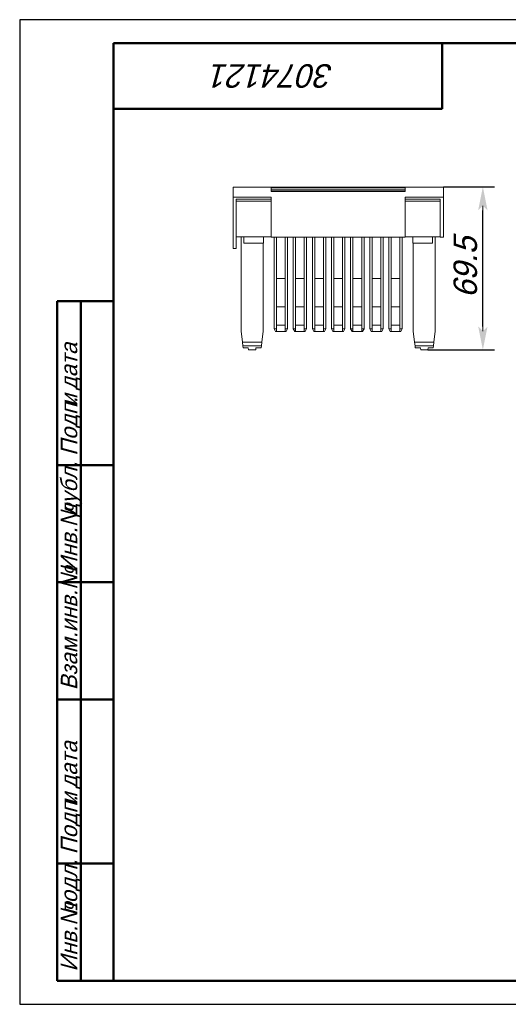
# Model space of a CAD drawing. Header units: millimetres. Extents: x 0 to 297, y 0 to 210.
# Tile 1 of 2: x 0 to 104, y 0 to 210. Entities that reach past the tile are written whole.
import ezdxf

# ---------------------------------------------------------------- set-up
doc = ezdxf.new("R2010")
doc.units = ezdxf.units.MM
doc.styles.add('TextStyle_1', font='T-FLEX Type A.TTF', dxfattribs={"oblique": 15, "height": 5})
doc.styles.add('TextStyle_2', font='T-FLEX Type A.TTF', dxfattribs={"oblique": 15, "height": 3.5})
doc.styles.add('TextStyle_7', font='T-FLEX Type A.TTF', dxfattribs={"oblique": 15, "height": 5})
doc.dimstyles.new('DIM_ST_1', dxfattribs={"dimtxt": 5, "dimasz": 5, "dimexe": 2.5, "dimexo": 0, "dimtad": 1, "dimlfac": 2, "dimrnd": 0.01, "dimdsep": 46, "dimtxsty": 'TextStyle_1', "dimblk": 'Arrow_3_C7_Status', "dimcen": 0.09, "dimclrd": 7, "dimclre": 7, "dimclrt": 7, "dimazin": 0, "dimtfac": 1, "dimtdec": 0, "dimtmove": 0, "dimatfit": 0, "dimldrblk": 'NONE', "dimfxl": 1, "dimtvp": 1, "dimtolj": 1, "dimarcsym": 0})

# ---------------------------------------------------------------- blocks, each defined once
blk = doc.blocks.new('Arrow_3_C7_Status')
at = {"color": 7, "linetype": 'Continuous', "lineweight": 0}
blk.add_line((-1, 0), (-0.8, 0), dxfattribs=at)
at = {"color": 7}
blk.add_solid([(-1, -0.2), (0, 0), (-0.8, 0), (-1, 0.2)], dxfattribs=at)
blk = doc.blocks.new('*D5')
at = {"color": 7, "lineweight": -2}
for p, q in [((90.26, 174.32), (101.17, 174.32)), ((98.67, 144.57), (98.67, 169.32)), ((86.95, 139.57), (101.17, 139.57))]:
    blk.add_line(p, q, dxfattribs=at)
at = {"layer": 'Defpoints', "color": 0}
for p in [(90.26, 174.32), (98.67, 174.32), (86.95, 139.57)]:
    blk.add_point(p, dxfattribs=at)
at = {"color": 7, "lineweight": -2, "xscale": 5, "yscale": 5, "zscale": 5}
for p, rotation in [((98.67, 174.32), 90.00000000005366), ((98.67, 139.57), 270.0000000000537)]:
    blk.add_blockref('Arrow_3_C7_Status', p, dxfattribs=dict(at, rotation=rotation))
blk = doc.blocks.new('_None')
blk = doc.blocks.new('_FR1Страница_1')
at = {"color": 7, "linetype": 'Continuous', "lineweight": 25}
for p, q in [((0, 210), (0, 0)), ((297, 210), (0, 210)), ((0, 0), (297, 0))]:
    blk.add_line(p, q, dxfattribs=at)
at = {"color": 7, "linetype": 'Continuous', "lineweight": 50}
for p, q in [((20, 5), (20, 205)), ((20, 205), (292, 205)), ((90, 191), (90, 205)), ((20, 191), (90, 191)), ((8, 5), (8, 150)), ((8, 150), (20, 150)), ((13, 150), (13, 5)), ((8, 115), (20, 115)), ((8, 90), (20, 90)), ((20, 65), (8, 65)), ((8, 30), (20, 30)), ((20, 5), (8, 5)), ((292, 5), (20, 5))]:
    blk.add_line(p, q, dxfattribs=at)
at = {"color": 7, "oblique": 15}
for s, height, rotation, style, p in [('3074121', 5, 180, 'TextStyle_7', (66.91, 200.5)), ('дата', 3.5, 90, 'TextStyle_2', (12.25, 131.01)), ('Подп.', 3.5, 90, 'TextStyle_2', (12.25, 117)), ('и', 3.5, 90, 'TextStyle_2', (12.25, 127.51)), ('дубл.', 3.5, 90, 'TextStyle_2', (12.25, 104.01)), ('Инв.№', 3.5, 90, 'TextStyle_2', (12.25, 92)), ('Взам.инв.№', 3.5, 90, 'TextStyle_2', (12.25, 67)), ('дата', 3.5, 90, 'TextStyle_2', (12.25, 46.01)), ('Подп.', 3.5, 90, 'TextStyle_2', (12.25, 32)), ('и', 3.5, 90, 'TextStyle_2', (12.25, 42.51)), ('подл.', 3.5, 90, 'TextStyle_2', (12.25, 19.01)), ('Инв.№', 3.5, 90, 'TextStyle_2', (12.25, 7))]:
    blk.add_text(s, height=height, rotation=rotation, dxfattribs=dict(at, style=style)).set_placement(p)
blk = doc.blocks.new('Страница_1')
at = {"color": 7, "linetype": 'Continuous', "lineweight": 20}
for p, q in [((45.4387, 172.1791), (45.4387, 174.316)), ((90.2637, 174.316), (45.4387, 174.316)), ((90.2637, 172.1791), (90.2637, 174.316)), ((82.1137, 174.1669), (53.5887, 174.1669)), ((53.5887, 173.3418), (53.5887, 174.1669)), ((82.1137, 173.6839), (53.5887, 173.6839)), ((53.5887, 173.6226), (82.1137, 173.6226)), ((82.1137, 173.3418), (53.5887, 173.3418)), ((82.1137, 173.3418), (82.1137, 174.1669)), ((53.5887, 172.1791), (45.4387, 172.1791)), ((45.4387, 166.1399), (45.4387, 172.1791)), ((46.1387, 171.2008), (46.1387, 171.7265)), ((46.1387, 171.7265), (53.5887, 171.7265)), ((46.1387, 171.3081), (53.5887, 171.3081)), ((46.1387, 170.2555), (46.1387, 171.2008)), ((46.1387, 169.2862), (46.1387, 170.2555)), ((53.5887, 171.4006), (53.5887, 172.1791)), ((53.5887, 170.7106), (53.5887, 171.4006)), ((53.5887, 170.2555), (53.5887, 170.7106)), ((53.5887, 169.2862), (53.5887, 170.2555)), ((90.2637, 172.1791), (82.1137, 172.1791)), ((82.1137, 171.4006), (82.1137, 172.1791)), ((89.5637, 171.7265), (82.1137, 171.7265)), ((82.1137, 170.7106), (82.1137, 171.4006)), ((89.5637, 171.3081), (82.1137, 171.3081)), ((82.1137, 170.2555), (82.1137, 170.7106)), ((82.1137, 169.2862), (82.1137, 170.2555)), ((89.5637, 171.2008), (89.5637, 171.7265)), ((89.5637, 170.2555), (89.5637, 171.2008)), ((89.5637, 169.2862), (89.5637, 170.2555)), ((90.2637, 164.9417), (90.2637, 172.1791)), ((46.1387, 169.2862), (46.1387, 168.9667)), ((46.1387, 168.9667), (46.1387, 168.7668)), ((46.1387, 166.1399), (46.1387, 168.7668)), ((53.5887, 168.9667), (53.5887, 169.2862)), ((53.5887, 168.9667), (53.5887, 167.9223)), ((82.1137, 168.9667), (82.1137, 169.2862)), ((82.1137, 168.9667), (82.1137, 167.9223)), ((89.5637, 169.2862), (89.5637, 168.9667)), ((89.5637, 168.9667), (89.5637, 168.7668)), ((89.5637, 165.1659), (89.5637, 168.7668)), ((45.4387, 166.1399), (45.4387, 162.7499)), ((46.1387, 166.1399), (46.1387, 162.7499)), ((53.5887, 167.9223), (53.5887, 165.3005)), ((82.1137, 167.9223), (82.1137, 165.3005)), ((53.5887, 164.5413), (53.5887, 165.3005)), ((53.5887, 164.5413), (53.5887, 163.6352)), ((82.1137, 164.5413), (82.1137, 165.3005)), ((82.1137, 164.5413), (82.1137, 163.6352)), ((89.5637, 164.5412), (89.5637, 165.1659)), ((89.5637, 164.5412), (89.5637, 163.6352)), ((90.2637, 164.9417), (90.2637, 163.6352)), ((45.4387, 161.8323), (45.4387, 162.7499)), ((45.4387, 161.8323), (45.4387, 161.3038)), ((46.1387, 163.6788), (53.5887, 163.6788)), ((46.1387, 161.8323), (46.1387, 162.7499)), ((46.1387, 161.8323), (46.1387, 161.3038)), ((47.1637, 143.5664), (47.1637, 163.6788)), ((47.7637, 163.6788), (47.7637, 162.6486)), ((47.7637, 162.6486), (47.7637, 162.3262)), ((47.7637, 162.3262), (51.9637, 162.3262)), ((51.8637, 162.3262), (51.8637, 143.5664)), ((51.9637, 163.6788), (51.9637, 162.6486)), ((51.9637, 162.6486), (51.9637, 162.3262)), ((53.5887, 163.6352), (82.1137, 163.6352)), ((54.2012, 144.0356), (54.2012, 163.6352)), ((54.7012, 144.0356), (54.7012, 163.6352)), ((56.5512, 163.6352), (56.5512, 144.0356)), ((57.0512, 163.6352), (57.0512, 144.0356)), ((58.2762, 144.0356), (58.2762, 163.6352)), ((58.7762, 144.0356), (58.7762, 163.6352)), ((60.6262, 163.6352), (60.6262, 144.0356)), ((61.1262, 163.6352), (61.1262, 144.0356)), ((62.3512, 144.0356), (62.3512, 163.6352)), ((62.8512, 144.0356), (62.8512, 163.6352)), ((64.7012, 163.6352), (64.7012, 144.0356)), ((65.2012, 163.6352), (65.2012, 144.0356)), ((66.4262, 144.0356), (66.4262, 163.6352)), ((66.9262, 144.0356), (66.9262, 163.6352)), ((68.7762, 163.6352), (68.7762, 144.0356)), ((69.2762, 163.6352), (69.2762, 144.0356)), ((70.5012, 144.0356), (70.5012, 163.6352)), ((71.0012, 144.0356), (71.0012, 163.6352)), ((72.8512, 163.6352), (72.8512, 144.0356)), ((73.3512, 163.6352), (73.3512, 144.0356)), ((74.5762, 144.0356), (74.5762, 163.6352)), ((75.0762, 144.0356), (75.0762, 163.6352)), ((76.9262, 163.6352), (76.9262, 144.0356)), ((77.4262, 163.6352), (77.4262, 144.0356)), ((78.6512, 144.0356), (78.6512, 163.6352)), ((79.1512, 144.0356), (79.1512, 163.6352)), ((81.0012, 163.6352), (81.0012, 144.0356)), ((81.5012, 163.6352), (81.5012, 144.0356)), ((82.1137, 163.6788), (89.5637, 163.6788)), ((83.7387, 163.6788), (83.7387, 162.6486)), ((83.7387, 162.6486), (83.7387, 162.3262)), ((83.7387, 162.3262), (87.9387, 162.3262)), ((83.8387, 162.3262), (83.8387, 143.5664)), ((87.9387, 163.6788), (87.9387, 162.6486)), ((87.9387, 162.6486), (87.9387, 162.3262)), ((88.5387, 143.5664), (88.5387, 163.6788)), ((89.5637, 163.6352), (90.2637, 163.6352)), ((45.4387, 161.3038), (45.4387, 161.2034)), ((45.4387, 161.2034), (46.1387, 161.2034)), ((46.1387, 161.3038), (46.1387, 161.2034)), ((56.5512, 154.7664), (54.7012, 154.7664)), ((60.6262, 154.7664), (58.7762, 154.7664)), ((64.7012, 154.7664), (62.8512, 154.7664)), ((68.7762, 154.7664), (66.9262, 154.7664)), ((72.8512, 154.7664), (71.0012, 154.7664)), ((76.9262, 154.7664), (75.0762, 154.7664)), ((81.0012, 154.7664), (79.1512, 154.7664)), ((54.7012, 148.7603), (56.5512, 148.7603)), ((58.7762, 148.7603), (60.6262, 148.7603)), ((62.8512, 148.7603), (64.7012, 148.7603)), ((66.9262, 148.7603), (68.7762, 148.7603)), ((71.0012, 148.7603), (72.8512, 148.7603)), ((75.0762, 148.7603), (76.9262, 148.7603)), ((79.1512, 148.7603), (81.0012, 148.7603)), ((47.4495, 141.2392), (47.1637, 143.5664)), ((51.8637, 143.5664), (51.578, 141.2392)), ((54.7012, 144.0356), (54.2012, 144.0356)), ((54.5012, 143.516), (54.2012, 144.0356)), ((54.7012, 143.516), (54.5012, 143.516)), ((54.7012, 144.8782), (56.5512, 144.8782)), ((56.5512, 144.8653), (54.7012, 144.8653)), ((54.7012, 143.516), (54.7012, 144.0356)), ((54.7012, 143.516), (56.5512, 143.516)), ((57.0512, 144.0356), (56.5512, 144.0356)), ((56.5512, 144.0356), (56.5512, 143.516)), ((56.7512, 143.516), (56.5512, 143.516)), ((57.0512, 144.0356), (56.7512, 143.516)), ((58.7762, 144.0356), (58.2762, 144.0356)), ((58.5762, 143.516), (58.2762, 144.0356)), ((58.7762, 143.516), (58.5762, 143.516)), ((58.7762, 144.8782), (60.6262, 144.8782)), ((60.6262, 144.8653), (58.7762, 144.8653)), ((58.7762, 143.516), (58.7762, 144.0356)), ((58.7762, 143.516), (60.6262, 143.516)), ((61.1262, 144.0356), (60.6262, 144.0356)), ((60.6262, 144.0356), (60.6262, 143.516)), ((60.8262, 143.516), (60.6262, 143.516)), ((61.1262, 144.0356), (60.8262, 143.516)), ((62.8512, 144.0356), (62.3512, 144.0356)), ((62.6512, 143.516), (62.3512, 144.0356)), ((62.8512, 143.516), (62.6512, 143.516)), ((62.8512, 144.8782), (64.7012, 144.8782)), ((64.7012, 144.8653), (62.8512, 144.8653)), ((62.8512, 143.516), (62.8512, 144.0356)), ((62.8512, 143.516), (64.7012, 143.516)), ((64.7012, 144.0356), (64.7012, 143.516)), ((65.2012, 144.0356), (64.7012, 144.0356)), ((64.9012, 143.516), (64.7012, 143.516)), ((65.2012, 144.0356), (64.9012, 143.516)), ((66.7262, 143.516), (66.4262, 144.0356)), ((66.9262, 144.0356), (66.4262, 144.0356)), ((66.9262, 143.516), (66.7262, 143.516)), ((66.9262, 144.8782), (68.7762, 144.8782)), ((68.7762, 144.8653), (66.9262, 144.8653)), ((66.9262, 143.516), (66.9262, 144.0356)), ((66.9262, 143.516), (68.7762, 143.516)), ((68.7762, 144.0356), (68.7762, 143.516)), ((69.2762, 144.0356), (68.7762, 144.0356)), ((68.9762, 143.516), (68.7762, 143.516)), ((69.2762, 144.0356), (68.9762, 143.516)), ((70.8012, 143.516), (70.5012, 144.0356)), ((71.0012, 144.0356), (70.5012, 144.0356)), ((71.0012, 143.516), (70.8012, 143.516)), ((71.0012, 144.8782), (72.8512, 144.8782)), ((72.8512, 144.8653), (71.0012, 144.8653)), ((71.0012, 143.516), (71.0012, 144.0356)), ((71.0012, 143.516), (72.8512, 143.516)), ((73.3512, 144.0356), (72.8512, 144.0356)), ((72.8512, 144.0356), (72.8512, 143.516)), ((73.0512, 143.516), (72.8512, 143.516)), ((73.3512, 144.0356), (73.0512, 143.516)), ((75.0762, 144.0356), (74.5762, 144.0356)), ((74.8762, 143.516), (74.5762, 144.0356)), ((75.0762, 143.516), (74.8762, 143.516)), ((75.0762, 144.8782), (76.9262, 144.8782)), ((76.9262, 144.8653), (75.0762, 144.8653)), ((75.0762, 143.516), (75.0762, 144.0356)), ((75.0762, 143.516), (76.9262, 143.516)), ((76.9262, 144.0356), (76.9262, 143.516)), ((77.4262, 144.0356), (76.9262, 144.0356)), ((77.1262, 143.516), (76.9262, 143.516)), ((77.4262, 144.0356), (77.1262, 143.516)), ((79.1512, 144.0356), (78.6512, 144.0356)), ((78.9512, 143.516), (78.6512, 144.0356)), ((79.1512, 143.516), (78.9512, 143.516)), ((79.1512, 144.8782), (81.0012, 144.8782)), ((81.0012, 144.8653), (79.1512, 144.8653)), ((79.1512, 143.516), (79.1512, 144.0356)), ((79.1512, 143.516), (81.0012, 143.516)), ((81.0012, 144.0356), (81.0012, 143.516)), ((81.5012, 144.0356), (81.0012, 144.0356)), ((81.2012, 143.516), (81.0012, 143.516)), ((81.5012, 144.0356), (81.2012, 143.516)), ((83.8387, 143.5664), (84.1245, 141.2392)), ((88.253, 141.2392), (88.5387, 143.5664)), ((47.5473, 140.4425), (47.4495, 141.2392)), ((51.578, 141.2392), (47.4495, 141.2392)), ((51.578, 141.2392), (51.4802, 140.4425)), ((84.1245, 141.2392), (84.2223, 140.4425)), ((84.1245, 141.2392), (88.253, 141.2392)), ((88.1552, 140.4425), (88.253, 141.2392)), ((51.4802, 140.4425), (47.5473, 140.4425)), ((47.5963, 140.0433), (47.5473, 140.4425)), ((47.5975, 140.034), (47.5963, 140.0433)), ((48.6963, 140.0433), (47.5963, 140.0433)), ((47.5975, 140.034), (48.6975, 140.034)), ((48.7549, 139.5664), (48.6963, 140.0433)), ((50.2726, 139.5664), (48.7549, 139.5664)), ((50.3312, 140.0433), (50.2726, 139.5664)), ((50.33, 140.034), (51.43, 140.034)), ((51.4312, 140.0433), (50.3312, 140.0433)), ((51.4312, 140.0433), (51.43, 140.034)), ((51.4802, 140.4425), (51.4312, 140.0433)), ((84.2223, 140.4425), (84.2713, 140.0433)), ((84.2223, 140.4425), (88.1552, 140.4425)), ((84.2713, 140.0433), (84.2725, 140.034)), ((84.2713, 140.0433), (85.3713, 140.0433)), ((85.3725, 140.034), (84.2725, 140.034)), ((85.3713, 140.0433), (85.4299, 139.5664)), ((85.4299, 139.5664), (86.9476, 139.5664)), ((86.9476, 139.5664), (87.0062, 140.0433)), ((88.105, 140.034), (87.005, 140.034)), ((87.0062, 140.0433), (88.1062, 140.0433)), ((88.105, 140.034), (88.1062, 140.0433)), ((88.1062, 140.0433), (88.1552, 140.4425))]:
    blk.add_line(p, q, dxfattribs=at)
blk.add_blockref('_FR1Страница_1', (0, 0))
at = {"color": 7, "style": 'TextStyle_1', "oblique": 15}
blk.add_text('69.5', height=5, rotation=90, dxfattribs=at).set_placement((97.42, 150.65))
dim = blk.add_linear_dim(base=(98.67, 174.316), p1=(86.9476, 139.5664), p2=(90.2637, 174.316), angle=90, text=' ', dimstyle='DIM_ST_1')
dim.commit()
dim.dimension.update_dxf_attribs({"geometry": '*D5', "text_midpoint": (98.67, 155.83), "dimtype": 160})

msp = doc.modelspace()

# ---------------------------------------------------------------- block references
msp.add_blockref('Страница_1', (0, 0))

doc.saveas('drawing.dxf')
